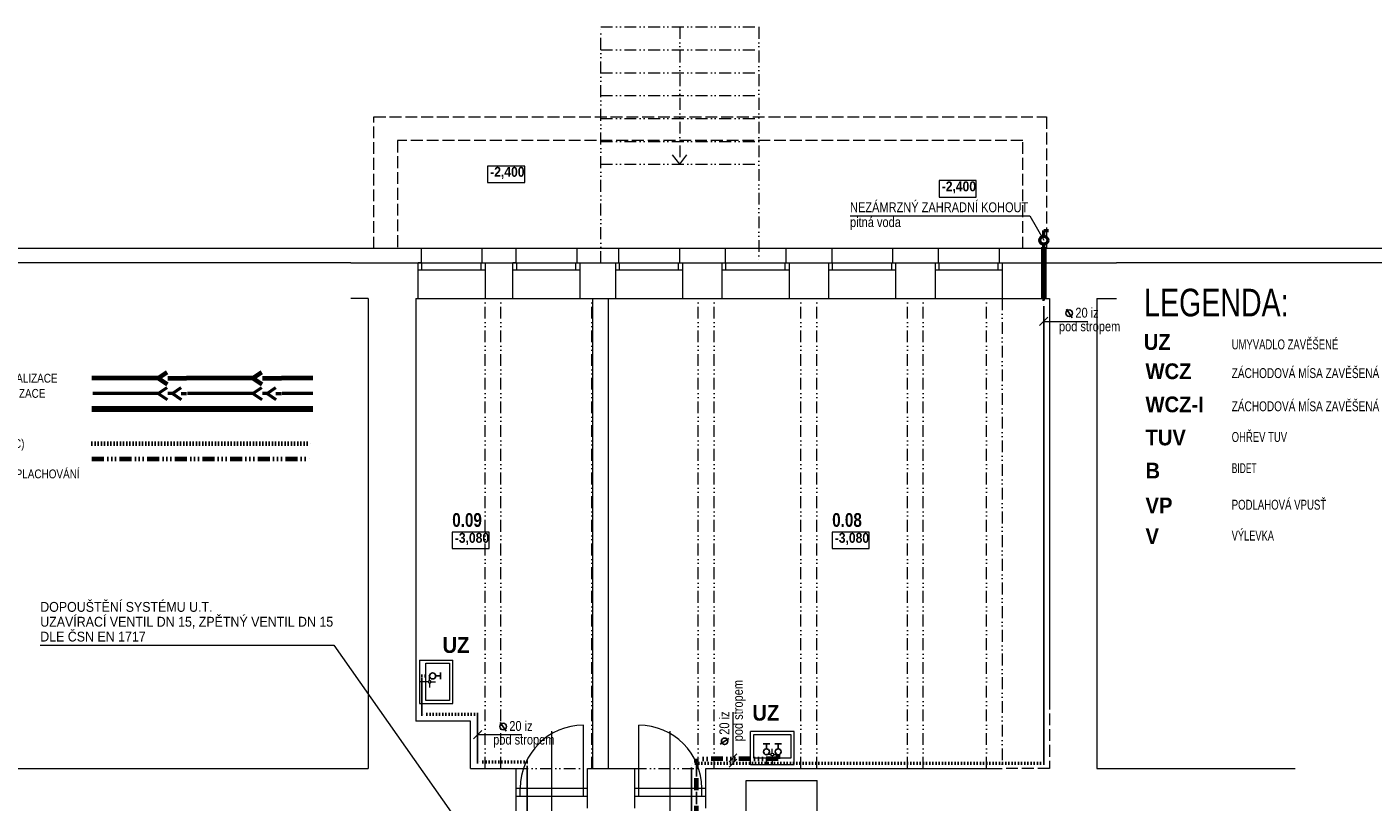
# Model space of a CAD drawing. Header units: millimetres. Extents: x -18118 to 32514, y -63087 to -43953.
# Tile 7 of 8: x -6977 to 10075, y -53992 to -44167. Entities that reach past the tile are written whole.
import ezdxf

# ---------------------------------------------------------------- set-up
doc = ezdxf.new("R2010")
doc.units = ezdxf.units.MM
for name, pattern in [('ALL_S20', [350, 150, -50, 0, -50, 0, -50, 0, -50]), ('Carkovana 2x_1', [200, 150, -50]), ('JIS_09_15', [300, 150, -50, 0, -50, 0, -50]), ('Teckovana 0.5x_2', [40, 0, -40])]:
    doc.linetypes.add(name, pattern=pattern)
doc.layers.add('XR$2$1.PP - SLEPY_1', color=7, linetype='Continuous', lineweight=25)
doc.layers.add('XR$3$VODOVOD_1', color=7, linetype='Continuous', lineweight=25)
doc.styles.add('ARIAL', font='ARIAL.TTF')
doc.styles.add('Arial Black', font='Arial Black')
doc.styles.add('ARIALNARROW', font='ARIALN.TTF')

# ---------------------------------------------------------------- blocks, each defined once
blk = doc.blocks.new('KOMPLEXNÍ OBJEKT_25')
at = {"layer": 'XR$2$1.PP - SLEPY_1', "color": 251, "linetype": 'Continuous', "lineweight": 13}
for p, q in [((-2003, -52191), (-2003, -52742)), ((-2003, -52191), (-1583, -52191)), ((-1923, -52231), (-1623, -52231)), ((-1923, -52702), (-1923, -52231)), ((-1623, -52231), (-1623, -52702)), ((-1583, -52742), (-1583, -52191)), ((-1893, -52467), (-2003, -52467)), ((-1876, -52449), (-1876, -52393)), ((-1876, -52484), (-1876, -52541)), ((-1858, -52467), (-1802, -52467)), ((-2003, -52742), (-1659, -52742)), ((-2003, -52742), (-1583, -52742)), ((-1623, -52702), (-1923, -52702))]:
    blk.add_line(p, q, dxfattribs=at)
blk.add_arc((-1876, -52467), 17.2, 270.0000172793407, 269.9999999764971, dxfattribs=at)
blk = doc.blocks.new('KOMPLEXNÍ OBJEKT_41')
at = {"layer": 'XR$2$1.PP - SLEPY_1', "color": 251, "linetype": 'Continuous', "lineweight": 13}
for p, q in [((2189, -53517), (2189, -53097)), ((2740, -53097), (2189, -53097)), ((2229, -53437), (2229, -53137)), ((2229, -53137), (2700, -53137)), ((2700, -53137), (2700, -53437)), ((2740, -53517), (2740, -53097)), ((2740, -53517), (2740, -53173)), ((2465, -53372), (2465, -53316)), ((2189, -53517), (2740, -53517)), ((2700, -53437), (2229, -53437)), ((2448, -53389), (2391, -53389)), ((2465, -53407), (2465, -53517)), ((2482, -53389), (2539, -53389))]:
    blk.add_line(p, q, dxfattribs=at)
blk.add_arc((2465, -53389), 17.2, 0, 360, dxfattribs=at)
blk = doc.blocks.new('VZOROVÁ ČÁRA_4')
at = {"layer": 'XR$3$VODOVOD_1', "color": 7, "linetype": 'Continuous', "lineweight": 70}
for p, q in [((-5314, -48619), (-5202, -48543)), ((-4114, -48619), (-4002, -48543)), ((-5314, -48619), (-6154, -48619)), ((-5314, -48619), (-5202, -48696)), ((-5194, -48619), (-4954, -48619)), ((-4114, -48619), (-4954, -48619)), ((-4114, -48619), (-4002, -48696)), ((-3994, -48619), (-3754, -48619)), ((-3354, -48619), (-3754, -48619))]:
    blk.add_line(p, q, dxfattribs=at)
blk = doc.blocks.new('VZOROVÁ ČÁRA_5')
at = {"layer": 'XR$3$VODOVOD_1', "color": 7, "linetype": 'Continuous', "lineweight": 50}
for p, q in [((-5314, -48813), (-5202, -48737)), ((-5135, -48814), (-5023, -48738)), ((-4114, -48813), (-4002, -48737)), ((-3935, -48814), (-3823, -48738)), ((-5314, -48813), (-6143, -48813)), ((-5314, -48813), (-5202, -48889)), ((-5135, -48814), (-5194, -48814)), ((-5135, -48814), (-5023, -48890)), ((-5024, -48814), (-4954, -48814)), ((-4114, -48813), (-4943, -48813)), ((-4114, -48813), (-4002, -48889)), ((-3935, -48814), (-3994, -48814)), ((-3935, -48814), (-3823, -48890)), ((-3824, -48814), (-3754, -48814)), ((-3354, -48813), (-3743, -48813))]:
    blk.add_line(p, q, dxfattribs=at)

msp = doc.modelspace()

# ---------------------------------------------------------------- linework, layer by layer
at = {"layer": 'XR$2$1.PP - SLEPY_1', "color": 138, "linetype": 'JIS_09_15', "lineweight": 13}
for p, q in [((292, -44167), (2292, -44167)), ((292, -47157), (292, -44167)), ((1292, -44167), (1292, -45907)), ((2292, -44167), (2292, -47157)), ((292, -44457), (2292, -44457)), ((292, -44747), (2292, -44747)), ((292, -45037), (2292, -45037)), ((292, -45327), (2292, -45327)), ((292, -45617), (2292, -45617)), ((1292, -45907), (1178, -45756)), ((1292, -45907), (1407, -45756)), ((292, -45907), (2292, -45907)), ((-1173, -53567), (-1173, -47607)), ((-973, -53567), (-973, -47607)), ((177, -53567), (177, -47607)), ((1527, -53567), (1527, -47607)), ((1727, -53567), (1727, -47607)), ((2827, -53567), (2827, -47607)), ((3027, -53567), (3027, -47607)), ((4177, -53567), (4177, -47607)), ((4377, -53567), (4377, -47607)), ((5177, -53567), (5177, -47607)), ((5377, -47607), (5377, -53567)), ((-778, -53567), (122, -53567)), ((722, -53567), (1622, -53567))]:
    msp.add_line(p, q, dxfattribs=at)
at = {"layer": 'XR$2$1.PP - SLEPY_1', "color": 138, "linetype": 'Carkovana 2x_1', "lineweight": 13}
for p, q in [((-2583, -45307), (5937, -45307)), ((-2583, -46977), (-2583, -45307)), ((5937, -45307), (5937, -46977)), ((5637, -45607), (-2283, -45607)), ((-2283, -45607), (-2283, -46977)), ((5637, -46977), (5637, -45607)), ((-2283, -46977), (-2583, -46977)), ((5937, -46977), (5637, -46977)), ((5977, -52667), (5977, -53567)), ((5977, -53567), (5377, -53567))]:
    msp.add_line(p, q, dxfattribs=at)
at = {"layer": 'XR$2$1.PP - SLEPY_1', "color": 138, "linetype": 'Continuous', "lineweight": 13}
for p, q in [((-1983, -46977), (-11328, -46977)), ((-1213, -46977), (-1983, -46977)), ((-1983, -46977), (-1983, -47157)), ((-1213, -46977), (-1213, -47157)), ((-783, -46977), (-1213, -46977)), ((-13, -46977), (-783, -46977)), ((-783, -46977), (-783, -47157)), ((-13, -46977), (-13, -47157)), ((517, -46977), (-13, -46977)), ((1287, -46977), (517, -46977)), ((517, -46977), (517, -47157)), ((1287, -46977), (1287, -47157)), ((1867, -46977), (1287, -46977)), ((2637, -46977), (1867, -46977)), ((1867, -46977), (1867, -47157)), ((2637, -46977), (2637, -47157)), ((3217, -46977), (2637, -46977)), ((3987, -46977), (3217, -46977)), ((3217, -46977), (3217, -47157)), ((3987, -46977), (3987, -47157)), ((4567, -46977), (3987, -46977)), ((5337, -46977), (4567, -46977)), ((4567, -46977), (4567, -47157)), ((5337, -46977), (5337, -47157)), ((16997, -46977), (5337, -46977)), ((-2875, -47157), (-11508, -47157)), ((-2875, -47157), (-823, -47157)), ((-2023, -47157), (-1173, -47157)), ((-1983, -47157), (-2023, -47157)), ((-2023, -47607), (-2023, -47157)), ((-1973, -47247), (-1973, -47157)), ((-1223, -47247), (-1223, -47157)), ((-1213, -47157), (-1173, -47157)), ((-1173, -47157), (-823, -47157)), ((-1173, -47157), (-1173, -47607)), ((-823, -47157), (27, -47157)), ((-783, -47157), (-823, -47157)), ((-823, -47607), (-823, -47157)), ((-773, -47247), (-773, -47157)), ((-23, -47247), (-23, -47157)), ((-13, -47157), (27, -47157)), ((27, -47157), (27, -47607)), ((27, -47157), (477, -47157)), ((477, -47157), (1327, -47157)), ((477, -47157), (517, -47157)), ((477, -47157), (477, -47607)), ((527, -47247), (527, -47157)), ((1277, -47247), (1277, -47157)), ((1287, -47157), (1327, -47157)), ((1327, -47157), (1327, -47607)), ((1327, -47157), (1827, -47157)), ((1827, -47157), (2677, -47157)), ((1827, -47157), (1867, -47157)), ((1827, -47157), (1827, -47607)), ((1877, -47247), (1877, -47157)), ((2627, -47247), (2627, -47157)), ((2637, -47157), (2677, -47157)), ((2677, -47157), (2677, -47607)), ((2677, -47157), (3177, -47157)), ((3177, -47157), (4027, -47157)), ((3177, -47157), (3217, -47157)), ((3177, -47157), (3177, -47607)), ((3227, -47247), (3227, -47157)), ((3977, -47247), (3977, -47157)), ((3987, -47157), (4027, -47157)), ((4027, -47157), (4027, -47607)), ((4027, -47157), (4527, -47157)), ((4527, -47157), (5377, -47157)), ((4527, -47157), (4567, -47157)), ((4527, -47157), (4527, -47607)), ((4577, -47247), (4577, -47157)), ((5327, -47247), (5327, -47157)), ((5337, -47157), (5377, -47157)), ((5377, -47157), (5377, -47607)), ((5377, -47157), (6825, -47157)), ((17177, -47157), (6825, -47157)), ((-2023, -47247), (-1173, -47247)), ((-823, -47247), (27, -47247)), ((477, -47247), (1327, -47247)), ((1827, -47247), (2677, -47247)), ((3177, -47247), (4027, -47247)), ((4527, -47247), (5377, -47247)), ((-2653, -47607), (-2875, -47607)), ((-2653, -47607), (-2653, -53567)), ((-2053, -47607), (-2053, -52967)), ((-2053, -47607), (-2023, -47607)), ((-2023, -47607), (-1173, -47607)), ((-1173, -47607), (-823, -47607)), ((-823, -47607), (27, -47607)), ((27, -47607), (185, -47607)), ((185, -47607), (185, -53567)), ((185, -47607), (390, -47607)), ((390, -53567), (390, -47607)), ((390, -47607), (477, -47607)), ((477, -47607), (1327, -47607)), ((1327, -47607), (1827, -47607)), ((1827, -47607), (2677, -47607)), ((2677, -47607), (3177, -47607)), ((3177, -47607), (4027, -47607)), ((4027, -47607), (4527, -47607)), ((4527, -47607), (5377, -47607)), ((5377, -47607), (5977, -47607)), ((5977, -47607), (5977, -52667)), ((6577, -47607), (6577, -53567)), ((6577, -47607), (6825, -47607)), ((-1358, -52967), (-2053, -52967)), ((-1358, -53567), (-1358, -52967)), ((72, -53817), (72, -53017)), ((772, -53817), (772, -53017)), ((-328, -54110), (-328, -53093)), ((1172, -54110), (1172, -53093)), ((-11508, -53567), (-2653, -53567)), ((-1358, -53567), (-778, -53567)), ((-778, -54167), (-778, -53567)), ((122, -53567), (722, -53567)), ((122, -54067), (122, -53567)), ((722, -54067), (722, -53567)), ((1622, -53567), (5377, -53567)), ((1622, -54067), (1622, -53567)), ((6577, -53567), (9090, -53567)), ((-778, -53817), (122, -53817)), ((-728, -53917), (-728, -53817)), ((72, -53917), (72, -53817)), ((722, -53817), (1622, -53817)), ((772, -53917), (772, -53817)), ((1572, -53917), (1572, -53817)), ((2132, -53717), (3032, -53717)), ((2132, -54167), (2132, -53717)), ((3032, -54167), (3032, -53717)), ((-778, -53917), (122, -53917)), ((722, -53917), (1622, -53917))]:
    msp.add_line(p, q, dxfattribs=at)
for points in [[(-1142, -46139), (-672, -46139), (-672, -45931), (-1142, -45931), (-1142, -46139)], [(4578, -46324), (5048, -46324), (5048, -46115), (4578, -46115), (4578, -46324)], [(-1590, -50779), (-1120, -50779), (-1120, -50570), (-1590, -50570), (-1590, -50779)], [(3223, -50779), (3693, -50779), (3693, -50570), (3223, -50570), (3223, -50779)]]:
    msp.add_lwpolyline(points, dxfattribs=at)
for points in [[(185, -47607), (185, -47607)], [(390, -47607), (390, -47607)]]:
    msp.add_lwpolyline(points, close=True, dxfattribs=at)
for centre, start, end in [((72, -53817), 90, 180), ((772, -53817), 0, 90)]:
    msp.add_arc(centre, 800, start, end, dxfattribs=at)
at = {"layer": 'XR$3$VODOVOD_1', "color": 7, "linetype": 'Continuous', "lineweight": 13}
for p, q in [((3449, -46561), (5728, -46561)), ((5728, -46561), (5903, -46871)), ((5849, -47952), (5956, -47846)), ((-6809, -52001), (-3090, -52001)), ((-3090, -52001), (-1492, -54276)), ((-1322, -53190), (-1216, -53084)), ((2016, -53381), (1917, -53480)), ((2016, -53448), (1917, -53547))]:
    msp.add_line(p, q, dxfattribs=at)
at = {"layer": 'XR$3$VODOVOD_1', "color": 126, "linetype": 'Continuous', "lineweight": 13}
for p, q in [((5903, -46821), (5903, -46746)), ((5903, -46746), (5962, -46746))]:
    msp.add_line(p, q, dxfattribs=at)
at = {"layer": 'XR$3$VODOVOD_1', "color": 7, "linetype": 'Continuous', "lineweight": 50}
for p, q in [((5903, -46821), (5903, -46746)), ((5903, -46746), (5962, -46746)), ((5886, -46958), (5903, -46958)), ((5886, -46958), (5886, -47618)), ((5903, -46963), (5903, -46921)), ((5919, -46958), (5903, -46958)), ((5903, -46963), (5903, -47618)), ((5919, -46958), (5919, -47618)), ((5886, -47618), (5903, -47618)), ((5919, -47618), (5903, -47618))]:
    msp.add_line(p, q, dxfattribs=at)
at = {"layer": 'XR$3$VODOVOD_1', "color": 7, "linetype": 'Teckovana 0.5x_2', "lineweight": 50}
for p, q in [((5903, -47587), (5903, -47618)), ((5903, -53497), (5903, -47668)), ((-1974, -52877), (-1974, -52393)), ((-1974, -52393), (-1876, -52393)), ((-1269, -52877), (-1974, -52877)), ((-1269, -53480), (-1269, -52877)), ((-639, -53480), (-1269, -53480)), ((-639, -55154), (-639, -53480)), ((1439, -56218), (1439, -53497)), ((5903, -53497), (1439, -53497)), ((2391, -53497), (2391, -53392))]:
    msp.add_line(p, q, dxfattribs=at)
at = {"layer": 'XR$3$VODOVOD_1', "color": 7, "linetype": 'Continuous', "lineweight": 25}
for p, q in [((6190, -47743), (6265, -47853)), ((-1737, -52435), (-1737, -52351)), ((-1800, -52393), (-1737, -52393)), ((-1737, -52393), (-1737, -52435)), ((-981, -52981), (-907, -53091)), ((1914, -53185), (1804, -53259)), ((2391, -53253), (2349, -53253)), ((2349, -53253), (2433, -53253)), ((2391, -53316), (2391, -53253)), ((2539, -53253), (2497, -53253)), ((2497, -53253), (2581, -53253)), ((2539, -53316), (2539, -53253))]:
    msp.add_line(p, q, dxfattribs=at)
at = {"layer": 'XR$3$VODOVOD_1', "color": 7, "linetype": 'Continuous', "lineweight": 18}
for p, q in [((5903, -47899), (6461, -47899)), ((1967, -53497), (1967, -52851)), ((-1269, -53137), (-710, -53137))]:
    msp.add_line(p, q, dxfattribs=at)
at = {"layer": 'XR$3$VODOVOD_1', "color": 7, "linetype": 'Continuous', "lineweight": 100}
msp.add_line((-6154, -49006), (-3354, -49006), dxfattribs=at)
at = {"layer": 'XR$3$VODOVOD_1', "color": 7, "linetype": 'Teckovana 0.5x_2', "lineweight": 70}
msp.add_line((-6154, -49448), (-3354, -49448), dxfattribs=at)
at = {"layer": 'XR$3$VODOVOD_1', "color": 7, "linetype": 'ALL_S20', "lineweight": 70}
for p, q in [((-6154, -49642), (-3354, -49642)), ((1503, -56291), (1503, -53444)), ((2539, -53444), (1503, -53444)), ((2539, -53444), (2539, -53392))]:
    msp.add_line(p, q, dxfattribs=at)
at = {"layer": 'XR$3$VODOVOD_1', "color": 126, "linetype": 'Continuous', "lineweight": 13}
msp.add_circle((5903, -46871), 50, dxfattribs=at)
at = {"layer": 'XR$3$VODOVOD_1', "color": 7, "linetype": 'Continuous', "lineweight": 50}
msp.add_circle((5903, -46871), 50, dxfattribs=at)
at = {"layer": 'XR$3$VODOVOD_1', "color": 7, "linetype": 'Continuous', "lineweight": 25}
for centre, radius in [((6226, -47796), 41.4), ((-1838, -52393), 38), ((-945, -53034), 41.4), ((1861, -53221), 41.4), ((2391, -53354), 38), ((2539, -53354), 38)]:
    msp.add_circle(centre, radius, dxfattribs=at)

# ---------------------------------------------------------------- block references
at = {"layer": 'XR$2$1.PP - SLEPY_1', "color": 251, "linetype": 'Continuous', "lineweight": 13}
for name in ['KOMPLEXNÍ OBJEKT_25', 'KOMPLEXNÍ OBJEKT_41']:
    msp.add_blockref(name, (0, 0), dxfattribs=at)
at = {"layer": 'XR$3$VODOVOD_1', "color": 7, "linetype": 'Continuous', "lineweight": 70}
msp.add_blockref('VZOROVÁ ČÁRA_4', (0, 0), dxfattribs=at)
at = {"layer": 'XR$3$VODOVOD_1', "color": 7, "linetype": 'Continuous', "lineweight": 50}
msp.add_blockref('VZOROVÁ ČÁRA_5', (0, 0), dxfattribs=at)

# ---------------------------------------------------------------- texts
at = {"layer": 'XR$2$1.PP - SLEPY_1', "color": 138, "linetype": 'Continuous', "lineweight": 13, "char_height": 125, "width": 503.59, "attachment_point": 7, "style": 'ARIALNARROW'}
for s, insert in [('\\W1.07;\\fArial Narrow|i0|b1|c0|p0;-2,400', (-1109, -46094)), ('\\W1.07;\\fArial Narrow|i0|b1|c0|p0;-2,400', (4611, -46278)), ('\\W1.07;\\fArial Narrow|i0|b1|c0|p0;-3,080', (-1557, -50733)), ('\\W1.07;\\fArial Narrow|i0|b1|c0|p0;-3,080', (3256, -50733))]:
    msp.add_mtext(s, dxfattribs=dict(at, insert=insert))
at = {"layer": 'XR$2$1.PP - SLEPY_1', "color": 138, "linetype": 'Continuous', "lineweight": 35, "char_height": 175, "width": 456.84, "attachment_point": 7, "style": 'Arial Black'}
for s, insert in [('\\W0.69;0.09', (-1590, -50506)), ('\\W0.69;0.08', (3223, -50506))]:
    msp.add_mtext(s, dxfattribs=dict(at, insert=insert))
at = {"layer": 'XR$3$VODOVOD_1', "color": 7, "linetype": 'Continuous', "lineweight": 18, "insert": (3449, -46390), "char_height": 125, "width": 2313.44, "attachment_point": 1, "line_spacing_factor": 0.903614, "style": 'ARIAL'}
msp.add_mtext('\\A1;{\\fArial|i0|b0;\\H125.000000;\\W0.800000;\\C7;NEZÁMRZNÝ ZAHRADNÍ KOHOUT}\\P{\\fArial|i0|b0;\\H125.000000;\\W0.800000;\\C7;pitná voda}\\P', dxfattribs=at)
at = {"layer": 'XR$3$VODOVOD_1', "color": 7, "linetype": 'Continuous', "lineweight": 70, "insert": (7175, -47840), "char_height": 350, "width": 1966.22, "attachment_point": 7, "style": 'ARIAL'}
msp.add_mtext('\\W0.74;LEGENDA:', dxfattribs=at)
at = {"layer": 'XR$3$VODOVOD_1', "color": 7, "linetype": 'Continuous', "lineweight": 25, "char_height": 125, "attachment_point": 7}
for s, insert, width, style in [('\\W0.80;20 iz', (6304, -47853), 346.73, 'ARIAL'), ('\\W0.80;pod stropem', (6096, -48062), 830.17, 'ARIAL'), ('\\W0.84;UMYVADLO ZAVĚŠENÉ', (8284, -48255), 1405.92, 'ARIALNARROW'), ('\\W0.89;ZÁCHODOVÁ MÍSA ZAVĚŠENÁ', (8284, -48619), 1925.61, 'ARIALNARROW'), ('\\W0.89;ZÁCHODOVÁ MÍSA ZAVĚŠENÁ', (8284, -49039), 1925.61, 'ARIALNARROW'), ('\\W0.84;OHŘEV TUV', (8284, -49428), 759.45, 'ARIALNARROW'), ('\\W0.75;BIDET', (8284, -49822), 363.45, 'ARIALNARROW'), ('\\W0.85;PODLAHOVÁ VPUSŤ', (8284, -50287), 1246.24, 'ARIALNARROW'), ('\\W0.82;VÝLEVKA', (8284, -50677), 584.3, 'ARIALNARROW'), ('\\W0.80;20 iz', (-867, -53091), 346.73, 'ARIAL'), ('\\W0.80;pod stropem', (-1071, -53300), 830.17, 'ARIAL')]:
    msp.add_mtext(s, dxfattribs=dict(at, insert=insert, width=width, style=style))
at = {"layer": 'XR$3$VODOVOD_1', "color": 7, "linetype": 'Continuous', "lineweight": 35, "char_height": 200, "attachment_point": 7, "style": 'Arial Black'}
for s, insert, width in [('\\W0.80;UZ', (7170, -48263), 429.33), ('\\W0.80;WCZ', (7192, -48634), 640), ('\\W0.80;WCZ-I', (7192, -49054), 802.67), ('\\W0.80;TUV', (7192, -49473), 602.67), ('\\W0.80;B', (7192, -49890), 253.33), ('\\W0.80;VP', (7192, -50332), 416), ('\\W0.80;V', (7192, -50722), 253.33), ('\\W0.80;UZ', (-1713, -52104), 429.33), ('\\W0.80;UZ', (2212, -52962), 429.33)]:
    msp.add_mtext(s, dxfattribs=dict(at, insert=insert, width=width))
at = {"layer": 'XR$3$VODOVOD_1', "color": 7, "linetype": 'Continuous', "lineweight": 50, "char_height": 112.5, "attachment_point": 1, "line_spacing_factor": 1.024096, "style": 'ARIAL'}
for s, insert, width in [('\\A1;{\\fArial|i0|b0;\\H112.500000;\\W0.800000;\\C7;POTRUBÍ SPLAŠKOVÉ KANALIZACE}\\P{\\fArial|i0|b0;\\H112.500000;\\W0.800000;\\C7;POTRUBÍ DEŠŤOVÉ KANALIZACE}\\P{\\fArial|i0|b0;\\H112.500000;\\W0.800000;\\C7;PŘIPOJOVACÍ POTRUBÍ}\\P', (-8755, -48563), 2214.07), ('\\A1;{\\fArial|i0|b0;\\H112.500000;\\W0.800000;\\C7;ROZVOD PITNÉ VODY (PWC)}\\P{\\fArial|i0|b0;\\H112.500000;\\W0.800000;\\C7;ROZVOD TUV (PWH)}\\P{\\fArial|i0|b0;\\H112.500000;\\W0.800000;\\C7;ROZVOD ŠEDÉ VODY NA SPLACHOVÁNÍ}\\P', (-8755, -49392), 2494.53)]:
    msp.add_mtext(s, dxfattribs=dict(at, insert=insert, width=width))
at = {"layer": 'XR$3$VODOVOD_1', "color": 7, "linetype": 'Continuous', "lineweight": 25, "insert": (-6809, -51455), "char_height": 125, "width": 3774.41, "attachment_point": 1, "line_spacing_factor": 0.903614, "style": 'ARIAL'}
msp.add_mtext('\\A1;{\\fArial|i0|b0;\\H125.000000;\\W0.900000;\\C7;DOPOUŠTĚNÍ SYSTÉMU U.T.}\\P{\\fArial|i0|b0;\\H125.000000;\\W0.900000;\\C7;UZAVÍRACÍ VENTIL DN 15, ZPĚTNÝ VENTIL DN 15}\\P{\\fArial|i0|b0;\\H125.000000;\\W0.900000;\\C7;DLE ČSN EN 1717}\\P', dxfattribs=at)
at = {"layer": 'XR$3$VODOVOD_1', "color": 7, "linetype": 'Continuous', "lineweight": 25, "char_height": 125, "attachment_point": 7, "rotation": 90, "style": 'ARIAL'}
for s, insert, width in [('\\W0.80;pod stropem', (2129, -53221), 830.17), ('\\W0.80;20 iz', (1921, -53138), 346.73)]:
    msp.add_mtext(s, dxfattribs=dict(at, insert=insert, width=width))

doc.saveas('drawing.dxf')
